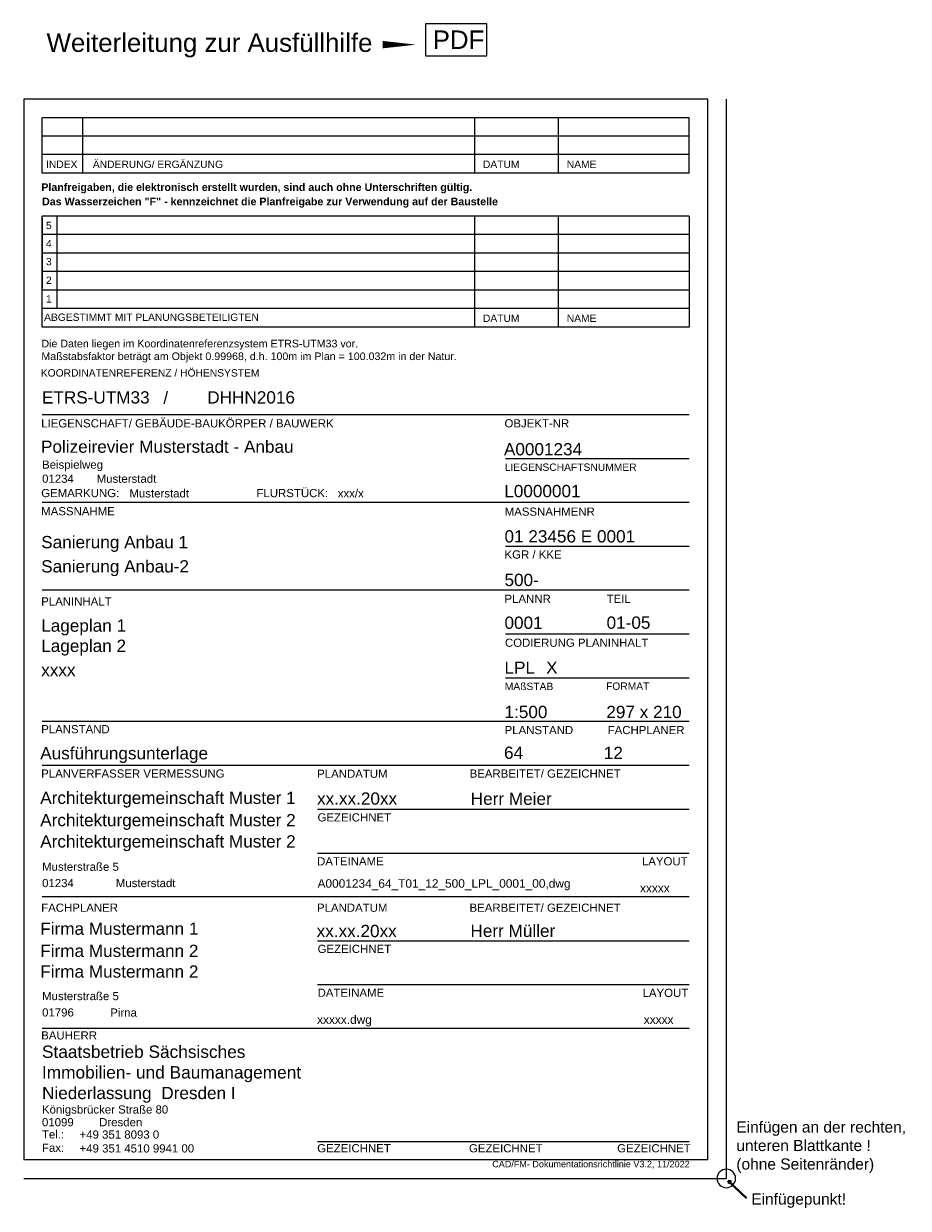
# Model space of a CAD drawing. Header units: millimetres. Extents: x 388 to 628, y -1 to 320.
import ezdxf

# ---------------------------------------------------------------- set-up
doc = ezdxf.new("R2010")
doc.units = ezdxf.units.MM
doc.linetypes.add('AUSGEZOGEN', pattern=[0])
doc.layers.add('100_Hilfslinie', color=6, linetype='Continuous', plot=False)
doc.layers.add('100_Hinweise', color=92, linetype='Continuous', lineweight=25, plot=False)
for name, color, linetype, lineweight in [('100_Plankopf', 7, 'Continuous', 25), ('100_Rahmen', 7, 'Continuous', 25), ('8_Plankopf', 7, 'Continuous', 25)]:
    doc.layers.add(name, color=color, linetype=linetype, lineweight=lineweight)
doc.styles.add('arial', font='arial.ttf', dxfattribs={"height": 0.18})
doc.styles.add('Arial_schmal', font='arial.ttf', dxfattribs={"width": 0.5})
doc.styles.get("Standard").update_dxf_attribs({"font": 'arial.ttf'})

# ---------------------------------------------------------------- blocks, each defined once
blk = doc.blocks.new('PDF')
at = {"layer": '100_Hinweise', "color": 116, "lineweight": 25, "true_color": 0x136734}
blk.add_lwpolyline([(0, 0), (16.65, 0), (16.65, 8.7), (0, 8.7)], close=True, dxfattribs=at)
at = {"layer": '100_Hinweise', "color": 116, "true_color": 0x136734, "insert": (1.99, 6.87), "char_height": 5, "attachment_point": 1}
blk.add_mtext_dynamic_manual_height_columns('PDF', width=43.3941, gutter_width=110.68, heights=[0], dxfattribs=at)
blk = doc.blocks.new('Plankopf_')
at = {"layer": '100_Hilfslinie', "color": 202, "lineweight": 40}
for p, q in [((0.53, -0.61), (0.74, -1.37)), ((0.53, -0.61), (1.31, -0.72)), ((0.74, -1.37), (1.31, -0.72))]:
    blk.add_line(p, q, dxfattribs=at)
blk.add_lwpolyline([(5.48, -5.33), (0.53, -0.61)], dxfattribs=at)
at = {"layer": '100_Hilfslinie', "color": 202}
blk.add_ellipse((0, 0), major_axis=(1.77, 1.77), ratio=1, start_param=5.497962, end_param=11.780972, dxfattribs=at)
at = {"layer": '100_Plankopf', "color": 7, "linetype": 'Continuous', "lineweight": 25}
for p, q in [((-190, 291.99), (-190, 5)), ((-5, 5), (-5, 291.99)), ((-5, 5), (-190, 5))]:
    blk.add_line(p, q, dxfattribs=at)
at = {"layer": '100_Plankopf', "color": 7, "linetype": 'AUSGEZOGEN', "lineweight": 25}
for p, q in [((-5, 291.99), (-190, 291.99)), ((-10, 286.99), (-185.03, 286.99)), ((-10, 281.99), (-185.03, 281.99)), ((-10, 276.99), (-185.03, 276.99)), ((-10, 271.99), (-185.03, 271.99)), ((-10, 271.99), (-185.03, 271.99)), ((-10, 260.34), (-185.03, 260.34)), ((-10, 255.34), (-185.03, 255.34)), ((-10, 250.34), (-185.03, 250.34)), ((-10, 245.34), (-185.03, 245.34)), ((-10, 240.34), (-185.03, 240.34)), ((-10, 235.34), (-185.03, 235.34)), ((-10, 230.34), (-185.03, 230.34)), ((-10, 206.62), (-185, 206.62)), ((-10, 182.9), (-185, 182.9)), ((-10, 159.18), (-185, 159.18)), ((-10, 111.74), (-185, 111.74)), ((-10, 76.16), (-185, 76.16)), ((-10, 40.58), (-185, 40.58))]:
    blk.add_line(p, q, dxfattribs=at)
at = {"layer": '100_Plankopf', "color": 7, "ltscale": 0.03}
for p, q in [((-185.03, 271.99), (-185.03, 286.99)), ((-173.97, 271.99), (-173.97, 286.99)), ((-68.03, 271.99), (-68.03, 286.99)), ((-45.37, 271.99), (-45.37, 286.99)), ((-10, 271.99), (-10, 286.99)), ((-185.03, 230.34), (-185.03, 260.34)), ((-68.03, 230.34), (-68.03, 260.34)), ((-45.37, 230.34), (-45.37, 260.34)), ((-10, 260.34), (-10, 230.34)), ((-59.74, 194.76), (-10, 194.76)), ((-59.74, 171.04), (-10, 171.04)), ((-59.74, 147.32), (-10, 147.32)), ((-59.74, 135.46), (-10, 135.46)), ((-10, 123.6), (-185, 123.6)), ((-110.58, 99.88), (-10, 99.88)), ((-110.58, 88.02), (-10, 88.02)), ((-110.58, 64.3), (-10, 64.3)), ((-110.58, 52.44), (-10, 52.44)), ((-110.58, 10.04), (-10, 10.04))]:
    blk.add_line(p, q, dxfattribs=at)
at = {"layer": '100_Plankopf'}
for p, q in [((-185.03, 259.8), (-185.03, 240.85)), ((-181.01, 260.34), (-181.01, 235.34))]:
    blk.add_line(p, q, dxfattribs=at)
at = {"layer": '100_Rahmen', "lineweight": 25}
for p in [(0, 291.99), (-190, 0)]:
    blk.add_line(p, (0, 0), dxfattribs=at)
at = {"layer": '100_Hilfslinie', "color": 202, "char_height": 3, "width": 50.2746, "attachment_point": 1, "style": 'arial'}
for s, insert in [('Einfügen an der rechten, unteren Blattkante !\\P\\pxql;(ohne Seitenränder)', (2.72, 15.42)), ('\\pxql;Einfügepunkt!', (6.76, -4.05))]:
    blk.add_mtext(s, dxfattribs=dict(at, insert=insert))
at = {"layer": '100_Plankopf', "color": 7, "linetype": 'AUSGEZOGEN', "lineweight": 25, "style": 'arial'}
for s, height, p in [('ÄNDERUNG/ ERGÄNZUNG', 1.9895, (-171.31, 273.38)), ('INDEX', 1.989, (-183.97, 273.38)), ('DATUM', 1.989, (-65.81, 273.38)), ('NAME', 1.989, (-43.13, 273.38)), ('5', 1.99, (-183.98, 256.85)), ('4', 1.99, (-183.98, 251.92)), ('3', 1.99, (-183.98, 247.05)), ('2', 1.99, (-183.98, 242.01)), ('1', 1.99, (-183.98, 236.98)), ('ABGESTIMMT MIT PLANUNGSBETEILIGTEN', 1.9895, (-184.48, 232.02)), ('DATUM', 1.989, (-65.81, 231.74)), ('NAME', 1.989, (-43.13, 231.74)), ('KOORDINATENREFERENZ / HÖHENSYSTEM', 1.9895, (-185.38, 216.95)), ('LIEGENSCHAFT/ GEBÄUDE-BAUKÖRPER / BAUWERK', 2.2105, (-185.27, 203.19)), ('OBJEKT-NR', 2.211, (-59.98, 203.19)), ('LIEGENSCHAFTSNUMMER', 1.9895, (-59.92, 191.44)), ('GEMARKUNG: ', 2.2105, (-185.27, 184.33)), ('FLURSTÜCK: ', 2.2105, (-127.05, 184.33)), ('MASSNAHME', 2.211, (-185.27, 179.41)), ('MASSNAHMENR', 2.2105, (-59.92, 179.3)), ('KGR / KKE', 2.211, (-59.98, 167.71)), ('PLANINHALT', 2.211, (-185.27, 155.01)), ('PLANNR', 2.211, (-59.98, 155.72)), ('TEIL', 2.211, (-32.37, 155.72)), ('CODIERUNG PLANINHALT', 2.2105, (-59.85, 143.84)), ('MAßSTAB', 1.989, (-59.9, 132.13)), ('FORMAT', 1.989, (-32.52, 132.2)), ('PLANSTAND', 2.211, (-185.27, 120.44)), ('PLANSTAND', 2.211, (-59.95, 120.21)), ('FACHPLANER', 2.211, (-32.07, 120.21)), ('PLANVERFASSER VERMESSUNG', 2.2105, (-185.27, 108.44)), ('PLANDATUM', 2.211, (-110.64, 108.4)), ('BEARBEITET/ GEZEICHNET', 2.2105, (-69.41, 108.44)), ('GEZEICHNET', 2.211, (-110.55, 96.59)), ('DATEINAME', 2.211, (-110.66, 84.7)), ('LAYOUT', 2.211, (-22.81, 84.7)), ('FACHPLANER', 2.211, (-185.27, 72.15)), ('PLANDATUM', 2.211, (-110.69, 72.15)), ('BEARBEITET/ GEZEICHNET', 2.2105, (-69.43, 72.15)), ('GEZEICHNET', 2.211, (-110.53, 61.01)), ('DATEINAME', 2.211, (-110.53, 49.15)), ('LAYOUT', 2.211, (-22.64, 49.12)), ('BAUHERR', 2.211, (-185.27, 37.6)), ('Tel.:', 2.211, (-185.06, 10.83)), ('Fax:', 2.211, (-185.06, 7.2)), ('GEZEICHNET', 2.211, (-110.63, 7.07)), ('GEZEICHNET', 2.211, (-69.59, 7.06)), ('GEZEICHNET', 2.211, (-29.52, 7.06)), ('CAD/FM- Dokumentationsrichtlinie V3.2, 11/2022', 1.75, (-63.3, 3.02))]:
    blk.add_text(s, height=height, dxfattribs=at).set_placement(p)
at = {"layer": '100_Plankopf', "color": 7, "ltscale": 0.03, "style": 'arial'}
blk.add_text('Niederlassung', height=3.3158, dxfattribs=at).set_placement((-185.03, 21.47))
at = {"layer": '100_Plankopf', "char_height": 2.75, "attachment_point": 1, "style": 'arial'}
for s, heights, insert in [('{\\fArial|b1|i0|c0|p34;\\H0.75x; Planfreigaben, die elektronisch erstellt wurden, sind auch ohne Unterschriften gültig.}', [0], (-186.04, 269.22)), ('{\\fArial|b1|i0|c0|p34;\\H0.75x;Das Wasserzeichen\\C11;\\c7500274; "F" \\C256;- kennzeichnet die Planfreigabe zur Verwendung auf der Baustelle}', [2.71], (-185.03, 265.35)), ('{\\H0.75x;Die Daten liegen im Koordinatenreferenzsystem ETRS-UTM33 vor. \\PMaßstabsfaktor beträgt am Objekt 0.99968, d.h. 100m im Plan = 100.032m in der Natur.}', [0], (-185.22, 226.91))]:
    blk.add_mtext_dynamic_manual_height_columns(s, width=192.3037, gutter_width=1.38, heights=heights, dxfattribs=dict(at, insert=insert))
at = {"layer": '100_Plankopf', "color": 7, "linetype": 'AUSGEZOGEN', "lineweight": 25, "insert": (-185.07, 35.96), "char_height": 3.3434, "width": 237.5204, "attachment_point": 1, "style": 'arial'}
blk.add_mtext('Staatsbetrieb Sächsisches\\PImmobilien- und Baumanagement', dxfattribs=at)
at = {"layer": '100_Plankopf', "color": 7, "ltscale": 0.03}
for tag, p, height, style in [('NIEDERLASSUNG', (-152.79, 21.47), 3.32, 'arial'), ('AG_STRASSE', (-185.06, 17.56), 2.21, 'Arial_schmal'), ('AG_PLZ', (-185.06, 14.12), 2.21, 'Arial_schmal'), ('AG_ORT', (-169.6, 14.12), 2.21, 'Arial_schmal'), ('AG_TEL', (-174.9, 10.78), 2.21, 'Arial_schmal'), ('AG_FAX', (-174.9, 7.03), 2.21, 'Arial_schmal')]:
    blk.add_attdef(tag, p, '', height=height, dxfattribs=dict(at, style=style))
at = {"layer": '8_Plankopf', "color": 7, "insert": (-152.23, 212.88), "char_height": 3.32, "attachment_point": 1}
blk.add_mtext_dynamic_manual_height_columns('/', width=8.0029, gutter_width=16.58, heights=[0], dxfattribs=at)
at = {"layer": '8_Plankopf', "color": 7, "ltscale": 0.03, "style": 'Arial_schmal'}
for tag, p, height in [('KOORDINATENREF', (-185.06, 209.66), 3.32), ('HÖHENSYSTEM', (-140.36, 209.66), 3.32), ('LIEGENSCHAFT', (-185.32, 196.33), 3.32), ('OBJEKT-NR', (-60.13, 195.63), 3.32), ('LIEG_STRASSE', (-185.03, 192.02), 2.21), ('LIEG_PLZ', (-185.03, 188.21), 2.21), ('LIEG_ORT', (-170.27, 188.21), 2.21), ('ORT', (-161.41, 184.25), 2.21), ('FL.-ST-NUMMER', (-105.08, 184.25), 2.21), ('LIEGENSCHAFTSNR', (-60.04, 184.31), 3.32), ('MASSNAHME_1', (-185.27, 170.5), 3.32), ('MASSNAHMENR', (-59.98, 172.06), 3.32), ('MASSNAHME_2', (-185.27, 163.95), 3.32), ('KGR', (-59.98, 160.27), 3.32), ('PLANART_1', (-185.27, 147.92), 3.32), ('PLANNR', (-59.98, 148.69), 3.32), ('TEIL', (-32.37, 148.72), 3.32), ('PLANART_2', (-185.27, 142.46), 3.32), ('EBENE', (-185.27, 135.89), 3.32), ('CPA', (-59.98, 136.54), 3.32), ('CPE', (-50.02, 136.54), 3.32), ('MAßSTAB', (-59.98, 124.55), 3.32), ('FORMAT', (-32.44, 124.55), 3.32), ('PLANUNGSSTAND', (-185.53, 113.39), 3.32), ('PLANSTAND', (-60.11, 113.52), 3.32), ('FACHPLANER', (-33.12, 113.48), 3.32), ('AN_NAME_VM_1', (-185.53, 101.33), 3.32), ('PLANDATUM_VM', (-110.67, 101.13), 3.32), ('AN_NAME_VM', (-69.11, 101.08), 3.32), ('AN_NAME_VM_2', (-185.53, 95.29), 3.32), ('AN_NAME_VM_3', (-185.53, 89.54), 3.32), ('AN_STRASSE_VM', (-185.03, 83.24), 2.21), ('AN_PLZ_VM', (-185.03, 78.82), 2.21), ('AN_ORT_VM', (-165.09, 78.82), 2.21), ('DATEINAME_VM', (-110.54, 78.66), 2.3), ('LAYOUTNAME_VM', (-23.33, 77.41), 2.3), ('AN_NAME_FP_1', (-185.53, 65.92), 3.32), ('PLANDATUM_FP', (-110.78, 65.29), 3.32), ('AN_NAME_FP', (-69.19, 65.35), 3.32), ('AN_NAME_FP_2', (-185.53, 59.93), 3.32), ('AN_NAME_FP_3', (-185.53, 54.33), 3.32), ('AN_STRASSE_FP', (-185.03, 48.24), 2.21), ('AN_PLZ_FP', (-185.03, 43.82), 2.21), ('AN_ORT_FP', (-166.59, 43.78), 2.21), ('DATEINAME_FP', (-110.67, 41.83), 2.3), ('LAYOUTNAME_FP', (-22.31, 41.83), 2.3)]:
    blk.add_attdef(tag, p, '', height=height, dxfattribs=at)

msp = doc.modelspace()

# ---------------------------------------------------------------- linework, layer by layer
at = {"layer": '100_Hinweise', "color": 116, "true_color": 0x136734}
msp.add_lwpolyline([(485.51, 313.89, 2, 0, 0), (494.51, 313.89, 0, 0, 0)], format="xyseb", dxfattribs=at)

# ---------------------------------------------------------------- block references
at = {"layer": '100_Hinweise', "lineweight": 25}
msp.add_blockref('PDF', (497.03, 310.85), dxfattribs=at)
at = {"layer": '8_Plankopf', "color": 7}
msp.add_blockref('Plankopf_', (578.41, 7.14), dxfattribs=at).add_auto_attribs({'KOORDINATENREF': 'ETRS-UTM33', 'HÖHENSYSTEM': 'DHHN2016', 'LIEGENSCHAFT': 'Polizeirevier Musterstadt - Anbau', 'LIEG_STRASSE': 'Beispielweg', 'LIEG_PLZ': '01234', 'LIEG_ORT': 'Musterstadt', 'ORT': 'Musterstadt', 'FL.-ST-NUMMER': 'xxx/x', 'OBJEKT-NR': 'A0001234', 'LIEGENSCHAFTSNR': 'L0000001', 'MASSNAHME_1': 'Sanierung Anbau 1', 'MASSNAHME_2': 'Sanierung Anbau-2', 'MASSNAHMENR': '01 23456 E 0001', 'KGR': '500-', 'PLANART_1': 'Lageplan 1', 'PLANART_2': 'Lageplan 2', 'EBENE': 'xxxx', 'PLANNR': '0001', 'TEIL': '01-05', 'CPA': 'LPL ', 'CPE': ' X', 'MAßSTAB': '1:500', 'FORMAT': '297 x 210', 'PLANUNGSSTAND': 'Ausführungsunterlage', 'PLANSTAND': '64', 'FACHPLANER': '12', 'AN_NAME_VM_1': 'Architekturgemeinschaft Muster 1', 'AN_NAME_VM_2': 'Architekturgemeinschaft Muster 2', 'AN_NAME_VM_3': 'Architekturgemeinschaft Muster 2', 'AN_STRASSE_VM': 'Musterstraße 5', 'AN_PLZ_VM': '01234', 'AN_ORT_VM': 'Musterstadt', 'PLANDATUM_VM': 'xx.xx.20xx', 'AN_NAME_VM': 'Herr Meier', 'DATEINAME_VM': 'A0001234_64_T01_12_500_LPL_0001_00,dwg', 'LAYOUTNAME_VM': 'xxxxx', 'AN_NAME_FP_1': 'Firma Mustermann 1', 'AN_NAME_FP_2': 'Firma Mustermann 2', 'AN_NAME_FP_3': 'Firma Mustermann 2', 'AN_STRASSE_FP': 'Musterstraße 5', 'AN_PLZ_FP': '01796', 'AN_ORT_FP': 'Pirna', 'PLANDATUM_FP': 'xx.xx.20xx', 'AN_NAME_FP': 'Herr Müller', 'DATEINAME_FP': 'xxxxx.dwg', 'LAYOUTNAME_FP': 'xxxxx', 'NIEDERLASSUNG': 'Dresden I', 'AG_STRASSE': 'Königsbrücker Straße 80', 'AG_PLZ': '01099', 'AG_ORT': 'Dresden', 'AG_TEL': '+49 351 8093 0 ', 'AG_FAX': '+49 351 4510 9941 00 '})

# ---------------------------------------------------------------- texts
at = {"layer": '100_Hinweise', "color": 116, "true_color": 0x136734}
msp.add_text('Weiterleitung zur Ausfüllhilfe', height=5, dxfattribs=at).set_placement((394.6, 311.92))

doc.saveas('drawing.dxf')
